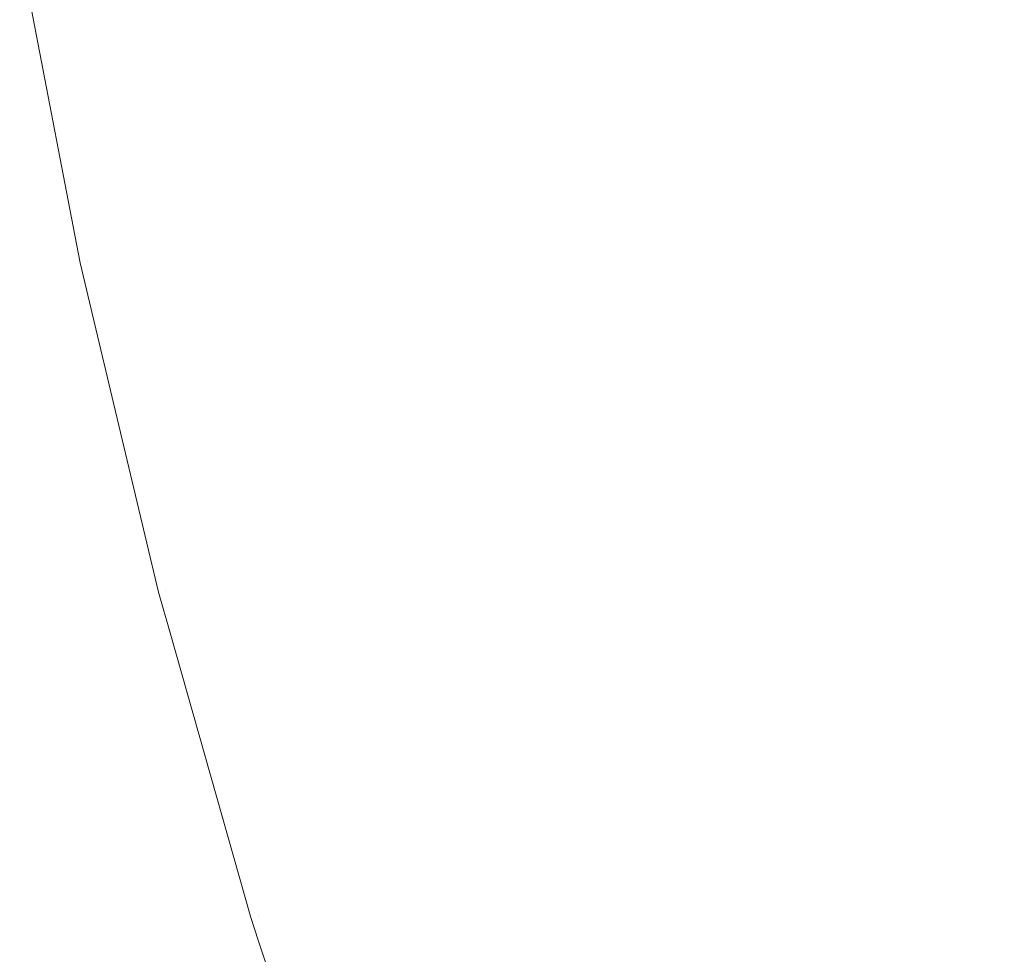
# Model space of a CAD drawing. Header units: centimetres. Extents: x -25.9 to 27.4, y 34.1 to 35.9.
# Tile 9 of 256: x -25.852 to -25.8396, y 34.2104 to 34.2221. Entities that reach past the tile are written whole.
import ezdxf

# ---------------------------------------------------------------- set-up
doc = ezdxf.new("R2010")
doc.units = ezdxf.units.CM
doc.header["$LTSCALE"] = 2.54
doc.layers.add('Lucido design-1', color=7, linetype='Continuous')

# ---------------------------------------------------------------- blocks, each defined once
blk = doc.blocks.new('Gruppo-5-1')
at = {"color": 7, "linetype": 'Continuous', "lineweight": 9}
for points, invisible_edges in [([(-25.839379, 34.221595, -10.129688), (-25.840088, 34.225258, -10.129688), (-25.838087, 34.225601, -10.133253), (-25.837395, 34.222023, -10.133253)], 15), ([(-25.839379, 34.221595, -34.096451), (-25.840088, 34.225258, -34.096451), (-25.838087, 34.225601, -34.100016), (-25.837395, 34.222023, -34.100016)], 15), ([(-25.837737, 34.221949, -9.431322), (-25.838432, 34.225542, -9.431322), (-25.840451, 34.225196, -9.43498), (-25.83974, 34.221517, -9.43498)], 15), ([(-25.837737, 34.221949, -33.398085), (-25.838432, 34.225542, -33.398085), (-25.840451, 34.225196, -33.401743), (-25.83974, 34.221517, -33.401743)], 15), ([(-25.841221, 34.221198, -10.126041), (-25.841944, 34.22494, -10.126041), (-25.840088, 34.225258, -10.129688), (-25.839379, 34.221595, -10.129688)], 15), ([(-25.841221, 34.221198, -34.092804), (-25.841944, 34.22494, -34.092804), (-25.840088, 34.225258, -34.096451), (-25.839379, 34.221595, -34.096451)], 15), ([(-25.83974, 34.221517, -9.43498), (-25.840451, 34.225196, -9.43498), (-25.842315, 34.224876, -9.438717), (-25.841588, 34.221119, -9.438717)], 15), ([(-25.83974, 34.221517, -33.401743), (-25.840451, 34.225196, -33.401743), (-25.842315, 34.224876, -33.40548), (-25.841588, 34.221119, -33.40548)], 15), ([(-25.841588, 34.221119, -9.438717), (-25.842315, 34.224876, -9.438717), (-25.844021, 34.224584, -9.442527), (-25.843281, 34.220754, -9.442527)], 15), ([(-25.841588, 34.221119, -33.40548), (-25.842315, 34.224876, -33.40548), (-25.844021, 34.224584, -33.40929), (-25.843281, 34.220754, -33.40929)], 15), ([(-25.842916, 34.220833, -10.122315), (-25.843653, 34.224647, -10.122315), (-25.841944, 34.22494, -10.126041), (-25.841221, 34.221198, -10.126041)], 15), ([(-25.842916, 34.220833, -34.089078), (-25.843653, 34.224647, -34.089078), (-25.841944, 34.22494, -34.092804), (-25.841221, 34.221198, -34.092804)], 15), ([(-25.844461, 34.2205, -10.118519), (-25.845211, 34.22438, -10.118519), (-25.843653, 34.224647, -10.122315), (-25.842916, 34.220833, -10.122315)], 15), ([(-25.844461, 34.2205, -34.085282), (-25.845211, 34.22438, -34.085282), (-25.843653, 34.224647, -34.089078), (-25.842916, 34.220833, -34.089078)], 15), ([(-25.843281, 34.220754, -9.442527), (-25.844021, 34.224584, -9.442527), (-25.845568, 34.224318, -9.446402), (-25.844815, 34.220424, -9.446402)], 15), ([(-25.843281, 34.220754, -33.40929), (-25.844021, 34.224584, -33.40929), (-25.845568, 34.224318, -33.413165), (-25.844815, 34.220424, -33.413165)], 15), ([(-25.845853, 34.2202, -10.114657), (-25.846615, 34.224139, -10.114657), (-25.845211, 34.22438, -10.118519), (-25.844461, 34.2205, -10.118519)], 15), ([(-25.845853, 34.2202, -34.08142), (-25.846615, 34.224139, -34.08142), (-25.845211, 34.22438, -34.085282), (-25.844461, 34.2205, -34.085282)], 15), ([(-25.844815, 34.220424, -9.446402), (-25.845568, 34.224318, -9.446402), (-25.846953, 34.224081, -9.450335), (-25.846188, 34.220128, -9.450335)], 15), ([(-25.844815, 34.220424, -33.413165), (-25.845568, 34.224318, -33.413165), (-25.846953, 34.224081, -33.417098), (-25.846188, 34.220128, -33.417098)], 15), ([(-25.84709, 34.219933, -10.110736), (-25.847862, 34.223925, -10.110736), (-25.846615, 34.224139, -10.114657), (-25.845853, 34.2202, -10.114657)], 15), ([(-25.84709, 34.219933, -34.077499), (-25.847862, 34.223925, -34.077499), (-25.846615, 34.224139, -34.08142), (-25.845853, 34.2202, -34.08142)], 15), ([(-25.846188, 34.220128, -9.450335), (-25.846953, 34.224081, -9.450335), (-25.848173, 34.223872, -9.45432), (-25.847398, 34.219867, -9.45432)], 15), ([(-25.846188, 34.220128, -33.417098), (-25.846953, 34.224081, -33.417098), (-25.848173, 34.223872, -33.421083), (-25.847398, 34.219867, -33.421083)], 15), ([(-25.847398, 34.219867, -9.45432), (-25.848173, 34.223872, -9.45432), (-25.849227, 34.223691, -9.45835), (-25.848444, 34.219641, -9.45835)], 15), ([(-25.847398, 34.219867, -33.421083), (-25.848173, 34.223872, -33.421083), (-25.849227, 34.223691, -33.425113), (-25.848444, 34.219641, -33.425113)], 15), ([(-25.848169, 34.219701, -10.106763), (-25.84895, 34.223739, -10.106763), (-25.847862, 34.223925, -10.110736), (-25.84709, 34.219933, -10.110736)], 15), ([(-25.848169, 34.219701, -34.073526), (-25.84895, 34.223739, -34.073526), (-25.847862, 34.223925, -34.077499), (-25.84709, 34.219933, -34.077499)], 15), ([(-25.849087, 34.219503, -10.102745), (-25.849876, 34.22358, -10.102745), (-25.84895, 34.223739, -10.106763), (-25.848169, 34.219701, -10.106763)], 15), ([(-25.849087, 34.219503, -34.069508), (-25.849876, 34.22358, -34.069508), (-25.84895, 34.223739, -34.073526), (-25.848169, 34.219701, -34.073526)], 15), ([(-25.848444, 34.219641, -9.45835), (-25.849227, 34.223691, -9.45835), (-25.850115, 34.223539, -9.462417), (-25.849324, 34.219452, -9.462417)], 15), ([(-25.848444, 34.219641, -33.425113), (-25.849227, 34.223691, -33.425113), (-25.850115, 34.223539, -33.42918), (-25.849324, 34.219452, -33.42918)], 15), ([(-25.849324, 34.219452, -9.462417), (-25.850115, 34.223539, -9.462417), (-25.850834, 34.223416, -9.466514), (-25.850038, 34.219298, -9.466514)], 15), ([(-25.849324, 34.219452, -33.42918), (-25.850115, 34.223539, -33.42918), (-25.850834, 34.223416, -33.433277), (-25.850038, 34.219298, -33.433277)], 15), ([(-25.849843, 34.21934, -10.098688), (-25.850638, 34.223449, -10.098688), (-25.849876, 34.22358, -10.102745), (-25.849087, 34.219503, -10.102745)], 15), ([(-25.849843, 34.21934, -34.065451), (-25.850638, 34.223449, -34.065451), (-25.849876, 34.22358, -34.069508), (-25.849087, 34.219503, -34.069508)], 15), ([(-25.850038, 34.219298, -9.466514), (-25.850834, 34.223416, -9.466514), (-25.851384, 34.223321, -9.470635), (-25.850583, 34.21918, -9.470635)], 15), ([(-25.850038, 34.219298, -33.433277), (-25.850834, 34.223416, -33.433277), (-25.851384, 34.223321, -33.437398), (-25.850583, 34.21918, -33.437398)], 15), ([(-25.850436, 34.219212, -10.094598), (-25.851235, 34.223347, -10.094598), (-25.850638, 34.223449, -10.098688), (-25.849843, 34.21934, -10.098688)], 15), ([(-25.850436, 34.219212, -34.061361), (-25.851235, 34.223347, -34.061361), (-25.850638, 34.223449, -34.065451), (-25.849843, 34.21934, -34.065451)], 15), ([(-25.85096, 34.219099, -9.474771), (-25.851764, 34.223256, -9.474771), (-25.851975, 34.22322, -9.478917), (-25.851169, 34.219054, -9.478917)], 15), ([(-25.85096, 34.219099, -33.441534), (-25.851764, 34.223256, -33.441534), (-25.851975, 34.22322, -33.44568), (-25.851169, 34.219054, -33.44568)], 15), ([(-25.851123, 34.219064, -10.086352), (-25.851928, 34.223228, -10.086352), (-25.851666, 34.223273, -10.090484), (-25.850862, 34.21912, -10.090484)], 15), ([(-25.851123, 34.219064, -34.053115), (-25.851928, 34.223228, -34.053115), (-25.851666, 34.223273, -34.057247), (-25.850862, 34.21912, -34.057247)], 15), ([(-25.850583, 34.21918, -9.470635), (-25.851384, 34.223321, -9.470635), (-25.851764, 34.223256, -9.474771), (-25.85096, 34.219099, -9.474771)], 15), ([(-25.850583, 34.21918, -33.437398), (-25.851384, 34.223321, -33.437398), (-25.851764, 34.223256, -33.441534), (-25.85096, 34.219099, -33.441534)], 15), ([(-25.850862, 34.21912, -10.090484), (-25.851666, 34.223273, -10.090484), (-25.851235, 34.223347, -10.094598), (-25.850436, 34.219212, -10.094598)], 15), ([(-25.850862, 34.21912, -34.057247), (-25.851666, 34.223273, -34.057247), (-25.851235, 34.223347, -34.061361), (-25.850436, 34.219212, -34.061361)], 15), ([(-25.851833, 34.222239, -9.481992), (-25.851216, 34.219044, -9.481992), (-25.851169, 34.219054, -9.478917), (-25.851975, 34.22322, -9.478917)], 14), ([(-25.851833, 34.222239, -33.448755), (-25.851216, 34.219044, -33.448755), (-25.851169, 34.219054, -33.44568), (-25.851975, 34.22322, -33.44568)], 14), ([(-25.851928, 34.223228, -10.086352), (-25.851123, 34.219064, -10.086352), (-25.851216, 34.219044, -10.081992), (-25.851833, 34.222239, -10.081992)], 11), ([(-25.851928, 34.223228, -34.053115), (-25.851123, 34.219064, -34.053115), (-25.851216, 34.219044, -34.048755), (-25.851833, 34.222239, -34.048755)], 11), ([(-25.851216, 34.219044, -9.481992), (-25.851833, 34.222239, -9.481992), (-25.851833, 34.222239, -10.081992), (-25.851216, 34.219044, -10.081992)], 10), ([(-25.851216, 34.219044, -33.448755), (-25.851833, 34.222239, -33.448755), (-25.851833, 34.222239, -34.048755), (-25.851216, 34.219044, -34.048755)], 10), ([(-25.836891, 34.218388, -9.431322), (-25.837737, 34.221949, -9.431322), (-25.83974, 34.221517, -9.43498), (-25.838873, 34.217872, -9.43498)], 15), ([(-25.836891, 34.218388, -33.398085), (-25.837737, 34.221949, -33.398085), (-25.83974, 34.221517, -33.401743), (-25.838873, 34.217872, -33.401743)], 15), ([(-25.838873, 34.217872, -9.43498), (-25.83974, 34.221517, -9.43498), (-25.841588, 34.221119, -9.438717), (-25.840703, 34.217396, -9.438717)], 15), ([(-25.838873, 34.217872, -33.401743), (-25.83974, 34.221517, -33.401743), (-25.841588, 34.221119, -33.40548), (-25.840703, 34.217396, -33.40548)], 15), ([(-25.840339, 34.21749, -10.126041), (-25.841221, 34.221198, -10.126041), (-25.839379, 34.221595, -10.129688), (-25.838516, 34.217965, -10.129688)], 15), ([(-25.840339, 34.21749, -34.092804), (-25.841221, 34.221198, -34.092804), (-25.839379, 34.221595, -34.096451), (-25.838516, 34.217965, -34.096451)], 15), ([(-25.842017, 34.217054, -10.122315), (-25.842916, 34.220833, -10.122315), (-25.841221, 34.221198, -10.126041), (-25.840339, 34.21749, -10.126041)], 15), ([(-25.842017, 34.217054, -34.089078), (-25.842916, 34.220833, -34.089078), (-25.841221, 34.221198, -34.092804), (-25.840339, 34.21749, -34.092804)], 15), ([(-25.840703, 34.217396, -9.438717), (-25.841588, 34.221119, -9.438717), (-25.843281, 34.220754, -9.442527), (-25.842378, 34.216959, -9.442527)], 15), ([(-25.840703, 34.217396, -33.40548), (-25.841588, 34.221119, -33.40548), (-25.843281, 34.220754, -33.40929), (-25.842378, 34.216959, -33.40929)], 15), ([(-25.843546, 34.216655, -10.118519), (-25.844461, 34.2205, -10.118519), (-25.842916, 34.220833, -10.122315), (-25.842017, 34.217054, -10.122315)], 15), ([(-25.843546, 34.216655, -34.085282), (-25.844461, 34.2205, -34.085282), (-25.842916, 34.220833, -34.089078), (-25.842017, 34.217054, -34.089078)], 15), ([(-25.842378, 34.216959, -9.442527), (-25.843281, 34.220754, -9.442527), (-25.844815, 34.220424, -9.446402), (-25.843897, 34.216564, -9.446402)], 15), ([(-25.842378, 34.216959, -33.40929), (-25.843281, 34.220754, -33.40929), (-25.844815, 34.220424, -33.413165), (-25.843897, 34.216564, -33.413165)], 15), ([(-25.843897, 34.216564, -9.446402), (-25.844815, 34.220424, -9.446402), (-25.846188, 34.220128, -9.450335), (-25.845256, 34.21621, -9.450335)], 15), ([(-25.843897, 34.216564, -33.413165), (-25.844815, 34.220424, -33.413165), (-25.846188, 34.220128, -33.417098), (-25.845256, 34.21621, -33.417098)], 15), ([(-25.844925, 34.216296, -10.114657), (-25.845853, 34.2202, -10.114657), (-25.844461, 34.2205, -10.118519), (-25.843546, 34.216655, -10.118519)], 15), ([(-25.844925, 34.216296, -34.08142), (-25.845853, 34.2202, -34.08142), (-25.844461, 34.2205, -34.085282), (-25.843546, 34.216655, -34.085282)], 15), ([(-25.846149, 34.215978, -10.110736), (-25.84709, 34.219933, -10.110736), (-25.845853, 34.2202, -10.114657), (-25.844925, 34.216296, -10.114657)], 15), ([(-25.846149, 34.215978, -34.077499), (-25.84709, 34.219933, -34.077499), (-25.845853, 34.2202, -34.08142), (-25.844925, 34.216296, -34.08142)], 15), ([(-25.845256, 34.21621, -9.450335), (-25.846188, 34.220128, -9.450335), (-25.847398, 34.219867, -9.45432), (-25.846454, 34.215898, -9.45432)], 15), ([(-25.845256, 34.21621, -33.417098), (-25.846188, 34.220128, -33.417098), (-25.847398, 34.219867, -33.421083), (-25.846454, 34.215898, -33.421083)], 15), ([(-25.847217, 34.2157, -10.106763), (-25.848169, 34.219701, -10.106763), (-25.84709, 34.219933, -10.110736), (-25.846149, 34.215978, -10.110736)], 15), ([(-25.847217, 34.2157, -34.073526), (-25.848169, 34.219701, -34.073526), (-25.84709, 34.219933, -34.077499), (-25.846149, 34.215978, -34.077499)], 15), ([(-25.846454, 34.215898, -9.45432), (-25.847398, 34.219867, -9.45432), (-25.848444, 34.219641, -9.45835), (-25.84749, 34.215629, -9.45835)], 15), ([(-25.846454, 34.215898, -33.421083), (-25.847398, 34.219867, -33.421083), (-25.848444, 34.219641, -33.425113), (-25.84749, 34.215629, -33.425113)], 15), ([(-25.848126, 34.215463, -10.102745), (-25.849087, 34.219503, -10.102745), (-25.848169, 34.219701, -10.106763), (-25.847217, 34.2157, -10.106763)], 15), ([(-25.848126, 34.215463, -34.069508), (-25.849087, 34.219503, -34.069508), (-25.848169, 34.219701, -34.073526), (-25.847217, 34.2157, -34.073526)], 15), ([(-25.84749, 34.215629, -9.45835), (-25.848444, 34.219641, -9.45835), (-25.849324, 34.219452, -9.462417), (-25.848361, 34.215402, -9.462417)], 15), ([(-25.84749, 34.215629, -33.425113), (-25.848444, 34.219641, -33.425113), (-25.849324, 34.219452, -33.42918), (-25.848361, 34.215402, -33.42918)], 15), ([(-25.848361, 34.215402, -9.462417), (-25.849324, 34.219452, -9.462417), (-25.850038, 34.219298, -9.466514), (-25.849067, 34.215218, -9.466514)], 15), ([(-25.848361, 34.215402, -33.42918), (-25.849324, 34.219452, -33.42918), (-25.850038, 34.219298, -33.433277), (-25.849067, 34.215218, -33.433277)], 15), ([(-25.848875, 34.215268, -10.098688), (-25.849843, 34.21934, -10.098688), (-25.849087, 34.219503, -10.102745), (-25.848126, 34.215463, -10.102745)], 15), ([(-25.848875, 34.215268, -34.065451), (-25.849843, 34.21934, -34.065451), (-25.849087, 34.219503, -34.069508), (-25.848126, 34.215463, -34.069508)], 15), ([(-25.849067, 34.215218, -9.466514), (-25.850038, 34.219298, -9.466514), (-25.850583, 34.21918, -9.470635), (-25.849607, 34.215077, -9.470635)], 15), ([(-25.849067, 34.215218, -33.433277), (-25.850038, 34.219298, -33.433277), (-25.850583, 34.21918, -33.437398), (-25.849607, 34.215077, -33.437398)], 15), ([(-25.849461, 34.215115, -10.094598), (-25.850436, 34.219212, -10.094598), (-25.849843, 34.21934, -10.098688), (-25.848875, 34.215268, -10.098688)], 15), ([(-25.849461, 34.215115, -34.061361), (-25.850436, 34.219212, -34.061361), (-25.849843, 34.21934, -34.065451), (-25.848875, 34.215268, -34.065451)], 15), ([(-25.849607, 34.215077, -9.470635), (-25.850583, 34.21918, -9.470635), (-25.85096, 34.219099, -9.474771), (-25.849981, 34.21498, -9.474771)], 15), ([(-25.849607, 34.215077, -33.437398), (-25.850583, 34.21918, -33.437398), (-25.85096, 34.219099, -33.441534), (-25.849981, 34.21498, -33.441534)], 15), ([(-25.849884, 34.215005, -10.090484), (-25.850862, 34.21912, -10.090484), (-25.850436, 34.219212, -10.094598), (-25.849461, 34.215115, -10.094598)], 15), ([(-25.849884, 34.215005, -34.057247), (-25.850862, 34.21912, -34.057247), (-25.850436, 34.219212, -34.061361), (-25.849461, 34.215115, -34.061361)], 15), ([(-25.85104, 34.218305, -10.081992), (-25.851216, 34.219044, -10.081992), (-25.851123, 34.219064, -10.086352)], 10), ([(-25.85104, 34.218305, -34.048755), (-25.851216, 34.219044, -34.048755), (-25.851123, 34.219064, -34.053115)], 10), ([(-25.851169, 34.219054, -9.478917), (-25.851216, 34.219044, -9.481992), (-25.85104, 34.218305, -9.481992)], 9), ([(-25.851169, 34.219054, -33.44568), (-25.851216, 34.219044, -33.448755), (-25.85104, 34.218305, -33.448755)], 9), ([(-25.851216, 34.219044, -10.081992), (-25.85104, 34.218305, -10.081992), (-25.85104, 34.218305, -9.481992), (-25.851216, 34.219044, -9.481992)], 10), ([(-25.851216, 34.219044, -34.048755), (-25.85104, 34.218305, -34.048755), (-25.85104, 34.218305, -33.448755), (-25.851216, 34.219044, -33.448755)], 10), ([(-25.849981, 34.21498, -9.474771), (-25.85096, 34.219099, -9.474771), (-25.851169, 34.219054, -9.478917), (-25.850188, 34.214926, -9.478917)], 15), ([(-25.849981, 34.21498, -33.441534), (-25.85096, 34.219099, -33.441534), (-25.851169, 34.219054, -33.44568), (-25.850188, 34.214926, -33.44568)], 15), ([(-25.85104, 34.218305, -9.481992), (-25.850233, 34.214914, -9.481992), (-25.850188, 34.214926, -9.478917), (-25.851169, 34.219054, -9.478917)], 14), ([(-25.85104, 34.218305, -33.448755), (-25.850233, 34.214914, -33.448755), (-25.850188, 34.214926, -33.44568), (-25.851169, 34.219054, -33.44568)], 14), ([(-25.850141, 34.214938, -10.086352), (-25.851123, 34.219064, -10.086352), (-25.850862, 34.21912, -10.090484), (-25.849884, 34.215005, -10.090484)], 15), ([(-25.850141, 34.214938, -34.053115), (-25.851123, 34.219064, -34.053115), (-25.850862, 34.21912, -34.057247), (-25.849884, 34.215005, -34.057247)], 15), ([(-25.851123, 34.219064, -10.086352), (-25.850141, 34.214938, -10.086352), (-25.850233, 34.214914, -10.081992), (-25.85104, 34.218305, -10.081992)], 11), ([(-25.851123, 34.219064, -34.053115), (-25.850141, 34.214938, -34.053115), (-25.850233, 34.214914, -34.048755), (-25.85104, 34.218305, -34.048755)], 11), ([(-25.850233, 34.214914, -9.481992), (-25.85104, 34.218305, -9.481992), (-25.85104, 34.218305, -10.081992), (-25.850233, 34.214914, -10.081992)], 10), ([(-25.850233, 34.214914, -33.448755), (-25.85104, 34.218305, -33.448755), (-25.85104, 34.218305, -34.048755), (-25.850233, 34.214914, -34.048755)], 10), ([(-25.839301, 34.213824, -10.126041), (-25.840339, 34.21749, -10.126041), (-25.838516, 34.217965, -10.129688), (-25.837499, 34.214375, -10.129688)], 15), ([(-25.839301, 34.213824, -34.092804), (-25.840339, 34.21749, -34.092804), (-25.838516, 34.217965, -34.096451), (-25.837499, 34.214375, -34.096451)], 15), ([(-25.837852, 34.214267, -9.43498), (-25.838873, 34.217872, -9.43498), (-25.840703, 34.217396, -9.438717), (-25.83966, 34.213714, -9.438717)], 15), ([(-25.837852, 34.214267, -33.401743), (-25.838873, 34.217872, -33.401743), (-25.840703, 34.217396, -33.40548), (-25.83966, 34.213714, -33.40548)], 15), ([(-25.840958, 34.213316, -10.122315), (-25.842017, 34.217054, -10.122315), (-25.840339, 34.21749, -10.126041), (-25.839301, 34.213824, -10.126041)], 15), ([(-25.840958, 34.213316, -34.089078), (-25.842017, 34.217054, -34.089078), (-25.840339, 34.21749, -34.092804), (-25.839301, 34.213824, -34.092804)], 15), ([(-25.83966, 34.213714, -9.438717), (-25.840703, 34.217396, -9.438717), (-25.842378, 34.216959, -9.442527), (-25.841316, 34.213207, -9.442527)], 15), ([(-25.83966, 34.213714, -33.40548), (-25.840703, 34.217396, -33.40548), (-25.842378, 34.216959, -33.40929), (-25.841316, 34.213207, -33.40929)], 15), ([(-25.841316, 34.213207, -9.442527), (-25.842378, 34.216959, -9.442527), (-25.843897, 34.216564, -9.446402), (-25.842816, 34.212747, -9.446402)], 15), ([(-25.841316, 34.213207, -33.40929), (-25.842378, 34.216959, -33.40929), (-25.843897, 34.216564, -33.413165), (-25.842816, 34.212747, -33.413165)], 15), ([(-25.84247, 34.212853, -10.118519), (-25.843546, 34.216655, -10.118519), (-25.842017, 34.217054, -10.122315), (-25.840958, 34.213316, -10.122315)], 15), ([(-25.84247, 34.212853, -34.085282), (-25.843546, 34.216655, -34.085282), (-25.842017, 34.217054, -34.089078), (-25.840958, 34.213316, -34.089078)], 15), ([(-25.843832, 34.212436, -10.114657), (-25.844925, 34.216296, -10.114657), (-25.843546, 34.216655, -10.118519), (-25.84247, 34.212853, -10.118519)], 15), ([(-25.843832, 34.212436, -34.08142), (-25.844925, 34.216296, -34.08142), (-25.843546, 34.216655, -34.085282), (-25.84247, 34.212853, -34.085282)], 15), ([(-25.842816, 34.212747, -9.446402), (-25.843897, 34.216564, -9.446402), (-25.845256, 34.21621, -9.450335), (-25.844159, 34.212336, -9.450335)], 15), ([(-25.842816, 34.212747, -33.413165), (-25.843897, 34.216564, -33.413165), (-25.845256, 34.21621, -33.417098), (-25.844159, 34.212336, -33.417098)], 15), ([(-25.844159, 34.212336, -9.450335), (-25.845256, 34.21621, -9.450335), (-25.846454, 34.215898, -9.45432), (-25.845343, 34.211973, -9.45432)], 15), ([(-25.844159, 34.212336, -33.417098), (-25.845256, 34.21621, -33.417098), (-25.846454, 34.215898, -33.421083), (-25.845343, 34.211973, -33.421083)], 15), ([(-25.845041, 34.212066, -10.110736), (-25.846149, 34.215978, -10.110736), (-25.844925, 34.216296, -10.114657), (-25.843832, 34.212436, -10.114657)], 15), ([(-25.845041, 34.212066, -34.077499), (-25.846149, 34.215978, -34.077499), (-25.844925, 34.216296, -34.08142), (-25.843832, 34.212436, -34.08142)], 15), ([(-25.846097, 34.211742, -10.106763), (-25.847217, 34.2157, -10.106763), (-25.846149, 34.215978, -10.110736), (-25.845041, 34.212066, -10.110736)], 15), ([(-25.846097, 34.211742, -34.073526), (-25.847217, 34.2157, -34.073526), (-25.846149, 34.215978, -34.077499), (-25.845041, 34.212066, -34.077499)], 15), ([(-25.845343, 34.211973, -9.45432), (-25.846454, 34.215898, -9.45432), (-25.84749, 34.215629, -9.45835), (-25.846366, 34.21166, -9.45835)], 15), ([(-25.845343, 34.211973, -33.421083), (-25.846454, 34.215898, -33.421083), (-25.84749, 34.215629, -33.425113), (-25.846366, 34.21166, -33.425113)], 15), ([(-25.846366, 34.21166, -9.45835), (-25.84749, 34.215629, -9.45835), (-25.848361, 34.215402, -9.462417), (-25.847227, 34.211396, -9.462417)], 15), ([(-25.846366, 34.21166, -33.425113), (-25.84749, 34.215629, -33.425113), (-25.848361, 34.215402, -33.42918), (-25.847227, 34.211396, -33.42918)], 15), ([(-25.846995, 34.211467, -10.102745), (-25.848126, 34.215463, -10.102745), (-25.847217, 34.2157, -10.106763), (-25.846097, 34.211742, -10.106763)], 15), ([(-25.846995, 34.211467, -34.069508), (-25.848126, 34.215463, -34.069508), (-25.847217, 34.2157, -34.073526), (-25.846097, 34.211742, -34.073526)], 15), ([(-25.847735, 34.211241, -10.098688), (-25.848875, 34.215268, -10.098688), (-25.848126, 34.215463, -10.102745), (-25.846995, 34.211467, -10.102745)], 15), ([(-25.847735, 34.211241, -34.065451), (-25.848875, 34.215268, -34.065451), (-25.848126, 34.215463, -34.069508), (-25.846995, 34.211467, -34.069508)], 15), ([(-25.847227, 34.211396, -9.462417), (-25.848361, 34.215402, -9.462417), (-25.849067, 34.215218, -9.466514), (-25.847924, 34.211183, -9.466514)], 15), ([(-25.847227, 34.211396, -33.42918), (-25.848361, 34.215402, -33.42918), (-25.849067, 34.215218, -33.433277), (-25.847924, 34.211183, -33.433277)], 15), ([(-25.847924, 34.211183, -9.466514), (-25.849067, 34.215218, -9.466514), (-25.849607, 34.215077, -9.470635), (-25.848458, 34.211019, -9.470635)], 15), ([(-25.847924, 34.211183, -33.433277), (-25.849067, 34.215218, -33.433277), (-25.849607, 34.215077, -33.437398), (-25.848458, 34.211019, -33.437398)], 15), ([(-25.848314, 34.211063, -10.094598), (-25.849461, 34.215115, -10.094598), (-25.848875, 34.215268, -10.098688), (-25.847735, 34.211241, -10.098688)], 15), ([(-25.848314, 34.211063, -34.061361), (-25.849461, 34.215115, -34.061361), (-25.848875, 34.215268, -34.065451), (-25.847735, 34.211241, -34.065451)], 15), ([(-25.848731, 34.210936, -10.090484), (-25.849884, 34.215005, -10.090484), (-25.849461, 34.215115, -10.094598), (-25.848314, 34.211063, -10.094598)], 15), ([(-25.848731, 34.210936, -34.057247), (-25.849884, 34.215005, -34.057247), (-25.849461, 34.215115, -34.061361), (-25.848314, 34.211063, -34.061361)], 15), ([(-25.848827, 34.210906, -9.474771), (-25.849981, 34.21498, -9.474771), (-25.850188, 34.214926, -9.478917), (-25.849031, 34.210844, -9.478917)], 15), ([(-25.848827, 34.210906, -33.441534), (-25.849981, 34.21498, -33.441534), (-25.850188, 34.214926, -33.44568), (-25.849031, 34.210844, -33.44568)], 15), ([(-25.848986, 34.210858, -10.086352), (-25.850141, 34.214938, -10.086352), (-25.849884, 34.215005, -10.090484), (-25.848731, 34.210936, -10.090484)], 15), ([(-25.848986, 34.210858, -34.053115), (-25.850141, 34.214938, -34.053115), (-25.849884, 34.215005, -34.057247), (-25.848731, 34.210936, -34.057247)], 15), ([(-25.848458, 34.211019, -9.470635), (-25.849607, 34.215077, -9.470635), (-25.849981, 34.21498, -9.474771), (-25.848827, 34.210906, -9.474771)], 15), ([(-25.848458, 34.211019, -33.437398), (-25.849607, 34.215077, -33.437398), (-25.849981, 34.21498, -33.441534), (-25.848827, 34.210906, -33.441534)], 15), ([(-25.850088, 34.214401, -10.081992), (-25.850233, 34.214914, -10.081992), (-25.850141, 34.214938, -10.086352)], 10), ([(-25.850088, 34.214401, -34.048755), (-25.850233, 34.214914, -34.048755), (-25.850141, 34.214938, -34.053115)], 10), ([(-25.850188, 34.214926, -9.478917), (-25.850233, 34.214914, -9.481992), (-25.850088, 34.214401, -9.481992)], 9), ([(-25.850188, 34.214926, -33.44568), (-25.850233, 34.214914, -33.448755), (-25.850088, 34.214401, -33.448755)], 9), ([(-25.850233, 34.214914, -10.081992), (-25.850088, 34.214401, -10.081992), (-25.850088, 34.214401, -9.481992), (-25.850233, 34.214914, -9.481992)], 10), ([(-25.850233, 34.214914, -34.048755), (-25.850088, 34.214401, -34.048755), (-25.850088, 34.214401, -33.448755), (-25.850233, 34.214914, -33.448755)], 10), ([(-25.850088, 34.214401, -9.481992), (-25.849077, 34.21083, -9.481992), (-25.849031, 34.210844, -9.478917), (-25.850188, 34.214926, -9.478917)], 14), ([(-25.850088, 34.214401, -33.448755), (-25.849077, 34.21083, -33.448755), (-25.849031, 34.210844, -33.44568), (-25.850188, 34.214926, -33.44568)], 14), ([(-25.850141, 34.214938, -10.086352), (-25.848986, 34.210858, -10.086352), (-25.849077, 34.21083, -10.081992), (-25.850088, 34.214401, -10.081992)], 11), ([(-25.850141, 34.214938, -34.053115), (-25.848986, 34.210858, -34.053115), (-25.849077, 34.21083, -34.048755), (-25.850088, 34.214401, -34.048755)], 11), ([(-25.849077, 34.21083, -9.481992), (-25.850088, 34.214401, -9.481992), (-25.850088, 34.214401, -10.081992), (-25.849077, 34.21083, -10.081992)], 10), ([(-25.849077, 34.21083, -33.448755), (-25.850088, 34.214401, -33.448755), (-25.850088, 34.214401, -34.048755), (-25.849077, 34.21083, -34.048755)], 10), ([(-25.836679, 34.210709, -9.43498), (-25.837852, 34.214267, -9.43498), (-25.83966, 34.213714, -9.438717), (-25.838462, 34.210079, -9.438717)], 15), ([(-25.836679, 34.210709, -33.401743), (-25.837852, 34.214267, -33.401743), (-25.83966, 34.213714, -33.40548), (-25.838462, 34.210079, -33.40548)], 15), ([(-25.839742, 34.209627, -10.122315), (-25.840958, 34.213316, -10.122315), (-25.839301, 34.213824, -10.126041), (-25.838108, 34.210204, -10.126041)], 15), ([(-25.839742, 34.209627, -34.089078), (-25.840958, 34.213316, -34.089078), (-25.839301, 34.213824, -34.092804), (-25.838108, 34.210204, -34.092804)], 15), ([(-25.838462, 34.210079, -9.438717), (-25.83966, 34.213714, -9.438717), (-25.841316, 34.213207, -9.442527), (-25.840095, 34.209502, -9.442527)], 15), ([(-25.838462, 34.210079, -33.40548), (-25.83966, 34.213714, -33.40548), (-25.841316, 34.213207, -33.40929), (-25.840095, 34.209502, -33.40929)], 15), ([(-25.841233, 34.2091, -10.118519), (-25.84247, 34.212853, -10.118519), (-25.840958, 34.213316, -10.122315), (-25.839742, 34.209627, -10.122315)], 15), ([(-25.841233, 34.2091, -34.085282), (-25.84247, 34.212853, -34.085282), (-25.840958, 34.213316, -34.089078), (-25.839742, 34.209627, -34.089078)], 15), ([(-25.840095, 34.209502, -9.442527), (-25.841316, 34.213207, -9.442527), (-25.842816, 34.212747, -9.446402), (-25.841574, 34.208979, -9.446402)], 15), ([(-25.840095, 34.209502, -33.40929), (-25.841316, 34.213207, -33.40929), (-25.842816, 34.212747, -33.413165), (-25.841574, 34.208979, -33.413165)], 15), ([(-25.841574, 34.208979, -9.446402), (-25.842816, 34.212747, -9.446402), (-25.844159, 34.212336, -9.450335), (-25.842899, 34.208511, -9.450335)], 15), ([(-25.841574, 34.208979, -33.413165), (-25.842816, 34.212747, -33.413165), (-25.844159, 34.212336, -33.417098), (-25.842899, 34.208511, -33.417098)], 15), ([(-25.842576, 34.208625, -10.114657), (-25.843832, 34.212436, -10.114657), (-25.84247, 34.212853, -10.118519), (-25.841233, 34.2091, -10.118519)], 15), ([(-25.842576, 34.208625, -34.08142), (-25.843832, 34.212436, -34.08142), (-25.84247, 34.212853, -34.085282), (-25.841233, 34.2091, -34.085282)], 15), ([(-25.843769, 34.208204, -10.110736), (-25.845041, 34.212066, -10.110736), (-25.843832, 34.212436, -10.114657), (-25.842576, 34.208625, -10.114657)], 15), ([(-25.843769, 34.208204, -34.077499), (-25.845041, 34.212066, -34.077499), (-25.843832, 34.212436, -34.08142), (-25.842576, 34.208625, -34.08142)], 15), ([(-25.842899, 34.208511, -9.450335), (-25.844159, 34.212336, -9.450335), (-25.845343, 34.211973, -9.45432), (-25.844066, 34.208099, -9.45432)], 15), ([(-25.842899, 34.208511, -33.417098), (-25.844159, 34.212336, -33.417098), (-25.845343, 34.211973, -33.421083), (-25.844066, 34.208099, -33.421083)], 15), ([(-25.844809, 34.207836, -10.106763), (-25.846097, 34.211742, -10.106763), (-25.845041, 34.212066, -10.110736), (-25.843769, 34.208204, -10.110736)], 15), ([(-25.844809, 34.207836, -34.073526), (-25.846097, 34.211742, -34.073526), (-25.845041, 34.212066, -34.077499), (-25.843769, 34.208204, -34.077499)], 15), ([(-25.844066, 34.208099, -9.45432), (-25.845343, 34.211973, -9.45432), (-25.846366, 34.21166, -9.45835), (-25.845075, 34.207742, -9.45835)], 15), ([(-25.844066, 34.208099, -33.421083), (-25.845343, 34.211973, -33.421083), (-25.846366, 34.21166, -33.425113), (-25.845075, 34.207742, -33.425113)], 15), ([(-25.845075, 34.207742, -9.45835), (-25.846366, 34.21166, -9.45835), (-25.847227, 34.211396, -9.462417), (-25.845924, 34.207443, -9.462417)], 15), ([(-25.845075, 34.207742, -33.425113), (-25.846366, 34.21166, -33.425113), (-25.847227, 34.211396, -33.42918), (-25.845924, 34.207443, -33.42918)], 15), ([(-25.845695, 34.207523, -10.102745), (-25.846995, 34.211467, -10.102745), (-25.846097, 34.211742, -10.106763), (-25.844809, 34.207836, -10.106763)], 15), ([(-25.845695, 34.207523, -34.069508), (-25.846995, 34.211467, -34.069508), (-25.846097, 34.211742, -34.073526), (-25.844809, 34.207836, -34.073526)], 15), ([(-25.845924, 34.207443, -9.462417), (-25.847227, 34.211396, -9.462417), (-25.847924, 34.211183, -9.466514), (-25.846612, 34.207199, -9.466514)], 15), ([(-25.845924, 34.207443, -33.42918), (-25.847227, 34.211396, -33.42918), (-25.847924, 34.211183, -33.433277), (-25.846612, 34.207199, -33.433277)], 15), ([(-25.846424, 34.207266, -10.098688), (-25.847735, 34.211241, -10.098688), (-25.846995, 34.211467, -10.102745), (-25.845695, 34.207523, -10.102745)], 15), ([(-25.846424, 34.207266, -34.065451), (-25.847735, 34.211241, -34.065451), (-25.846995, 34.211467, -34.069508), (-25.845695, 34.207523, -34.069508)], 15), ([(-25.846612, 34.207199, -9.466514), (-25.847924, 34.211183, -9.466514), (-25.848458, 34.211019, -9.470635), (-25.847138, 34.207014, -9.470635)], 15), ([(-25.846612, 34.207199, -33.433277), (-25.847924, 34.211183, -33.433277), (-25.848458, 34.211019, -33.437398), (-25.847138, 34.207014, -33.437398)], 15), ([(-25.846995, 34.207064, -10.094598), (-25.848314, 34.211063, -10.094598), (-25.847735, 34.211241, -10.098688), (-25.846424, 34.207266, -10.098688)], 15), ([(-25.846995, 34.207064, -34.061361), (-25.848314, 34.211063, -34.061361), (-25.847735, 34.211241, -34.065451), (-25.846424, 34.207266, -34.065451)], 15), ([(-25.847138, 34.207014, -9.470635), (-25.848458, 34.211019, -9.470635), (-25.848827, 34.210906, -9.474771), (-25.847502, 34.206885, -9.474771)], 15), ([(-25.847138, 34.207014, -33.437398), (-25.848458, 34.211019, -33.437398), (-25.848827, 34.210906, -33.441534), (-25.847502, 34.206885, -33.441534)], 15), ([(-25.847407, 34.206918, -10.090484), (-25.848731, 34.210936, -10.090484), (-25.848314, 34.211063, -10.094598), (-25.846995, 34.207064, -10.094598)], 15), ([(-25.847407, 34.206918, -34.057247), (-25.848731, 34.210936, -34.057247), (-25.848314, 34.211063, -34.061361), (-25.846995, 34.207064, -34.061361)], 15), ([(-25.847502, 34.206885, -9.474771), (-25.848827, 34.210906, -9.474771), (-25.849031, 34.210844, -9.478917), (-25.847703, 34.206814, -9.478917)], 15), ([(-25.847502, 34.206885, -33.441534), (-25.848827, 34.210906, -33.441534), (-25.849031, 34.210844, -33.44568), (-25.847703, 34.206814, -33.44568)], 15), ([(-25.847658, 34.20683, -10.086352), (-25.848986, 34.210858, -10.086352), (-25.848731, 34.210936, -10.090484), (-25.847407, 34.206918, -10.090484)], 15), ([(-25.847658, 34.20683, -34.053115), (-25.848986, 34.210858, -34.053115), (-25.848731, 34.210936, -34.057247), (-25.847407, 34.206918, -34.057247)], 15), ([(-25.848979, 34.210534, -10.081992), (-25.849077, 34.21083, -10.081992), (-25.848986, 34.210858, -10.086352)], 10), ([(-25.848979, 34.210534, -34.048755), (-25.849077, 34.21083, -34.048755), (-25.848986, 34.210858, -34.053115)], 10), ([(-25.849031, 34.210844, -9.478917), (-25.849077, 34.21083, -9.481992), (-25.848979, 34.210534, -9.481992)], 9), ([(-25.849031, 34.210844, -33.44568), (-25.849077, 34.21083, -33.448755), (-25.848979, 34.210534, -33.448755)], 9), ([(-25.849077, 34.21083, -10.081992), (-25.848979, 34.210534, -10.081992), (-25.848979, 34.210534, -9.481992), (-25.849077, 34.21083, -9.481992)], 10), ([(-25.849077, 34.21083, -34.048755), (-25.848979, 34.210534, -34.048755), (-25.848979, 34.210534, -33.448755), (-25.849077, 34.21083, -33.448755)], 10), ([(-25.848979, 34.210534, -9.481992), (-25.847748, 34.206798, -9.481992), (-25.847703, 34.206814, -9.478917), (-25.849031, 34.210844, -9.478917)], 14), ([(-25.848979, 34.210534, -33.448755), (-25.847748, 34.206798, -33.448755), (-25.847703, 34.206814, -33.44568), (-25.849031, 34.210844, -33.44568)], 14), ([(-25.848986, 34.210858, -10.086352), (-25.847658, 34.20683, -10.086352), (-25.847748, 34.206798, -10.081992), (-25.848979, 34.210534, -10.081992)], 11), ([(-25.848986, 34.210858, -34.053115), (-25.847658, 34.20683, -34.053115), (-25.847748, 34.206798, -34.048755), (-25.848979, 34.210534, -34.048755)], 11), ([(-25.847748, 34.206798, -9.481992), (-25.848979, 34.210534, -9.481992), (-25.848979, 34.210534, -10.081992), (-25.847748, 34.206798, -10.081992)], 10), ([(-25.847748, 34.206798, -33.448755), (-25.848979, 34.210534, -33.448755), (-25.848979, 34.210534, -34.048755), (-25.847748, 34.206798, -34.048755)], 10)]:
    blk.add_3dface(points, dxfattribs=dict(at, invisible_edges=invisible_edges))

msp = doc.modelspace()

# ---------------------------------------------------------------- block references
at = {"layer": 'Lucido design-1', "color": 7}
msp.add_blockref('Gruppo-5-1', (0, 0), dxfattribs=at)

doc.saveas('drawing.dxf')
